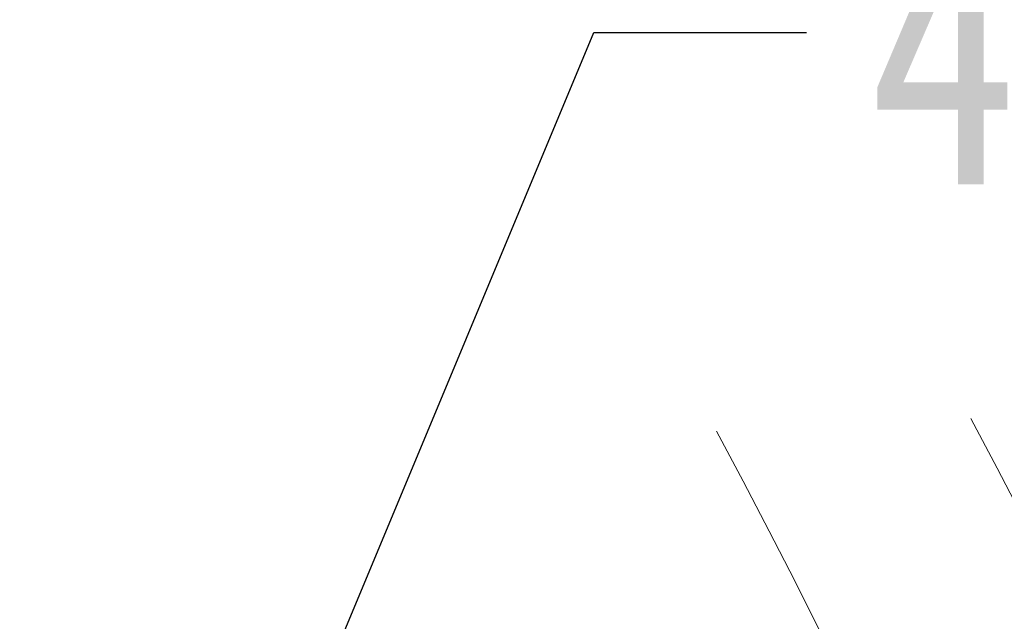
# Model space of a CAD drawing. Header units: millimetres. Extents: x 1675 to 3137, y 343 to 1376.
# Tile 66 of 84: x 2807 to 2850, y 1192 to 1218. Entities that reach past the tile are written whole.
import ezdxf

# ---------------------------------------------------------------- set-up
doc = ezdxf.new("R2010")
doc.units = ezdxf.units.MM
doc.linetypes.add('PHANTOM2', pattern=[31.75, 15.875, -3.175, 3.175, -3.175, 3.175, -3.175])
doc.styles.get("Standard").update_dxf_attribs({"font": '仿宋_GB2312.ttf', "width": 0.8})
doc.dimstyles.new('ISO-25.1', dxfattribs={"dimtxt": 6, "dimasz": 5, "dimexe": 3.5, "dimexo": 0.625, "dimgap": 1.5, "dimtad": 1, "dimtoh": 1, "dimtxsty": 'Standard', "dimcen": 2.5, "dimadec": 0, "dimazin": 0, "dimtfac": 1, "dimtmove": 0, "dimatfit": 3, "dimfxl": 0, "dimarcsym": 0})

msp = doc.modelspace()

# ---------------------------------------------------------------- linework, layer by layer
at = {"color": 3, "linetype": 'PHANTOM2', "lineweight": 9, "ltscale": 1.030123}
for points in [[(2848.285, 1200.451), (2858.858, 1166.214), (2835.193, 1121.403), (2845.766, 1087.166)], [(2837.142, 1199.884), (2847.715, 1165.646), (2824.05, 1120.836), (2834.623, 1086.598)]]:
    msp.add_spline(points, degree=3, dxfattribs=at)

# ---------------------------------------------------------------- texts
at = {"color": 5, "lineweight": 9, "insert": (2843.802, 1222.815), "char_height": 12.1, "width": 1.815, "attachment_point": 1}
msp.add_mtext('4', dxfattribs=at)

# ---------------------------------------------------------------- leaders
at = {"color": 5, "lineweight": 9}
msp.add_leader([(2809.07, 1162.92), (2831.754, 1217.37), (2841.079, 1217.37)], dimstyle='ISO-25.1', override={"dimgap": 1.5, "dimtad": 0, "dimldrblk": 'Dot'}, dxfattribs=at)

doc.saveas('drawing.dxf')
